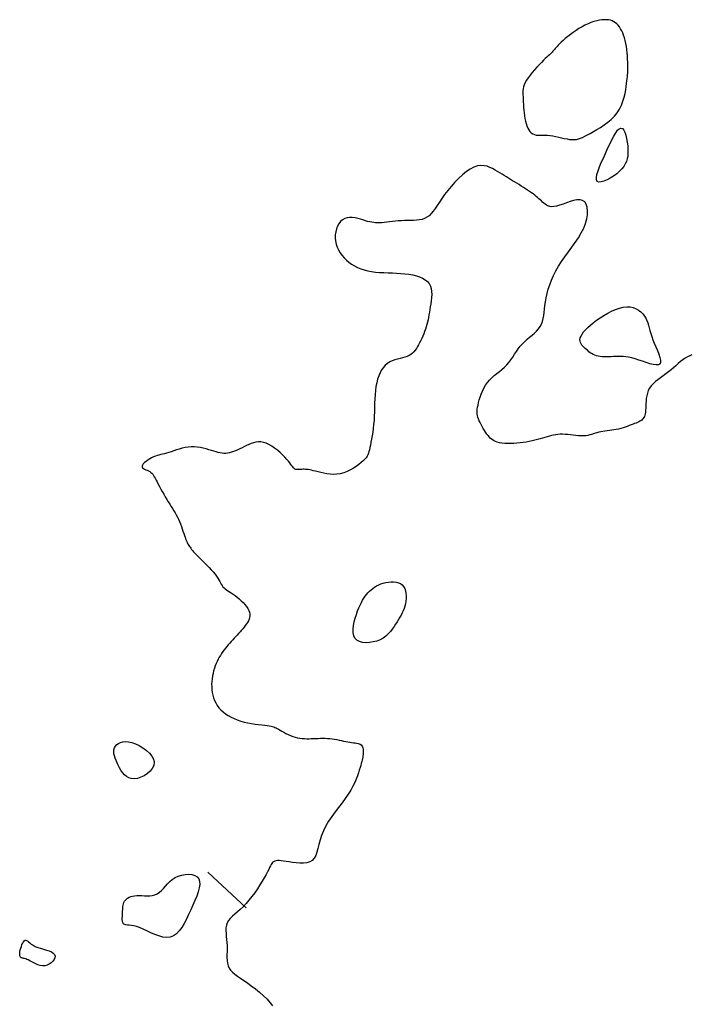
# Model space of a CAD drawing. Header units: millimetres. Extents: x 32690613 to 32693367, y 5343692 to 5344708.
# Tile 208 of 256: x 32692612 to 32692630, y 5343744 to 5343770. Entities that reach past the tile are written whole.
import ezdxf

# ---------------------------------------------------------------- set-up
doc = ezdxf.new("R2010")
doc.units = ezdxf.units.MM
doc.header["$LTSCALE"] = 20
doc.layers.add('02-DGM_HL_493.00', color=102, linetype='Continuous')

msp = doc.modelspace()

# ---------------------------------------------------------------- linework, layer by layer
at = {"layer": '02-DGM_HL_493.00', "elevation": 493, "flags": 128}
for points in [[(32692628.158, 5343767.779), (32692628.221, 5343767.879), (32692628.272, 5343767.983), (32692628.313, 5343768.09), (32692628.344, 5343768.197), (32692628.369, 5343768.301), (32692628.387, 5343768.4), (32692628.4, 5343768.492), (32692628.411, 5343768.573), (32692628.42, 5343768.642), (32692628.427, 5343768.702), (32692628.433, 5343768.755), (32692628.437, 5343768.803), (32692628.441, 5343768.85), (32692628.443, 5343768.898), (32692628.444, 5343768.95), (32692628.444, 5343769.008), (32692628.443, 5343769.075), (32692628.441, 5343769.149), (32692628.438, 5343769.23), (32692628.433, 5343769.314), (32692628.426, 5343769.4), (32692628.417, 5343769.488), (32692628.405, 5343769.573), (32692628.391, 5343769.656), (32692628.374, 5343769.735), (32692628.354, 5343769.808), (32692628.331, 5343769.876), (32692628.306, 5343769.94), (32692628.279, 5343769.998), (32692628.249, 5343770.052), (32692628.217, 5343770.1), (32692628.183, 5343770.143), (32692628.147, 5343770.181), (32692628.109, 5343770.213), (32692628.068, 5343770.24), (32692628.024, 5343770.262), (32692627.977, 5343770.278), (32692627.925, 5343770.289), (32692627.87, 5343770.295), (32692627.81, 5343770.295), (32692627.745, 5343770.29), (32692627.676, 5343770.279), (32692627.603, 5343770.264), (32692627.527, 5343770.242), (32692627.449, 5343770.216), (32692627.369, 5343770.184), (32692627.287, 5343770.147), (32692627.206, 5343770.105), (32692627.124, 5343770.057), (32692627.044, 5343770.006), (32692626.966, 5343769.952), (32692626.891, 5343769.897), (32692626.821, 5343769.842), (32692626.755, 5343769.788), (32692626.696, 5343769.736), (32692626.644, 5343769.688), (32692626.599, 5343769.645), (32692626.562, 5343769.606), (32692626.531, 5343769.571), (32692626.504, 5343769.54), (32692626.48, 5343769.512), (32692626.459, 5343769.486), (32692626.44, 5343769.462), (32692626.42, 5343769.44), (32692626.399, 5343769.419), (32692626.377, 5343769.397), (32692626.352, 5343769.374), (32692626.324, 5343769.349), (32692626.291, 5343769.32), (32692626.254, 5343769.285), (32692626.211, 5343769.245), (32692626.163, 5343769.197), (32692626.107, 5343769.141), (32692626.047, 5343769.078), (32692625.984, 5343769.01), (32692625.921, 5343768.938), (32692625.859, 5343768.866), (32692625.802, 5343768.793), (32692625.75, 5343768.723), (32692625.706, 5343768.656), (32692625.671, 5343768.595), (32692625.646, 5343768.537), (32692625.628, 5343768.483), (32692625.617, 5343768.43), (32692625.611, 5343768.378), (32692625.609, 5343768.324), (32692625.61, 5343768.268), (32692625.612, 5343768.208), (32692625.615, 5343768.143), (32692625.618, 5343768.074), (32692625.621, 5343768.001), (32692625.626, 5343767.927), (32692625.633, 5343767.851), (32692625.641, 5343767.775), (32692625.65, 5343767.7), (32692625.662, 5343767.626), (32692625.677, 5343767.555), (32692625.694, 5343767.488), (32692625.715, 5343767.425), (32692625.739, 5343767.367), (32692625.766, 5343767.315), (32692625.798, 5343767.271), (32692625.833, 5343767.234), (32692625.873, 5343767.206), (32692625.918, 5343767.187), (32692625.968, 5343767.176), (32692626.022, 5343767.171), (32692626.08, 5343767.169), (32692626.142, 5343767.169), (32692626.207, 5343767.17), (32692626.276, 5343767.169), (32692626.348, 5343767.163), (32692626.422, 5343767.153), (32692626.499, 5343767.139), (32692626.576, 5343767.122), (32692626.652, 5343767.104), (32692626.728, 5343767.087), (32692626.801, 5343767.072), (32692626.871, 5343767.06), (32692626.936, 5343767.053), (32692626.996, 5343767.052), (32692627.053, 5343767.058), (32692627.108, 5343767.071), (32692627.164, 5343767.089), (32692627.222, 5343767.114), (32692627.284, 5343767.144), (32692627.353, 5343767.18), (32692627.43, 5343767.222), (32692627.516, 5343767.27), (32692627.609, 5343767.324), (32692627.707, 5343767.383), (32692627.806, 5343767.449), (32692627.904, 5343767.521), (32692627.997, 5343767.6), (32692628.083, 5343767.686)], [(32692628.447, 5343766.79), (32692628.448, 5343766.7), (32692628.442, 5343766.616), (32692628.429, 5343766.538), (32692628.408, 5343766.465), (32692628.377, 5343766.395), (32692628.336, 5343766.328), (32692628.284, 5343766.262), (32692628.22, 5343766.197), (32692628.144, 5343766.132), (32692628.059, 5343766.069), (32692627.97, 5343766.013), (32692627.882, 5343765.965), (32692627.798, 5343765.929), (32692627.723, 5343765.908), (32692627.662, 5343765.905), (32692627.619, 5343765.923), (32692627.598, 5343765.965), (32692627.596, 5343766.028), (32692627.611, 5343766.109), (32692627.64, 5343766.206), (32692627.68, 5343766.314), (32692627.728, 5343766.432), (32692627.783, 5343766.556), (32692627.84, 5343766.682), (32692627.897, 5343766.809), (32692627.954, 5343766.932), (32692628.01, 5343767.047), (32692628.065, 5343767.15), (32692628.117, 5343767.237), (32692628.167, 5343767.305), (32692628.214, 5343767.349), (32692628.258, 5343767.366), (32692628.298, 5343767.353), (32692628.333, 5343767.313), (32692628.364, 5343767.251), (32692628.391, 5343767.173), (32692628.412, 5343767.083), (32692628.429, 5343766.986), (32692628.441, 5343766.886)], [(32692627.599, 5343762.17), (32692627.694, 5343762.236), (32692627.795, 5343762.3), (32692627.9, 5343762.36), (32692628.007, 5343762.415), (32692628.114, 5343762.462), (32692628.22, 5343762.499), (32692628.322, 5343762.524), (32692628.419, 5343762.535), (32692628.509, 5343762.531), (32692628.592, 5343762.513), (32692628.667, 5343762.483), (32692628.735, 5343762.443), (32692628.796, 5343762.395), (32692628.849, 5343762.341), (32692628.894, 5343762.282), (32692628.932, 5343762.222), (32692628.962, 5343762.16), (32692628.986, 5343762.097), (32692629.006, 5343762.033), (32692629.025, 5343761.965), (32692629.044, 5343761.893), (32692629.065, 5343761.816), (32692629.09, 5343761.734), (32692629.121, 5343761.645), (32692629.159, 5343761.55), (32692629.201, 5343761.45), (32692629.244, 5343761.351), (32692629.282, 5343761.255), (32692629.312, 5343761.167), (32692629.33, 5343761.091), (32692629.332, 5343761.029), (32692629.313, 5343760.986), (32692629.272, 5343760.964), (32692629.21, 5343760.961), (32692629.132, 5343760.973), (32692629.042, 5343760.996), (32692628.944, 5343761.027), (32692628.841, 5343761.061), (32692628.739, 5343761.095), (32692628.641, 5343761.126), (32692628.55, 5343761.15), (32692628.466, 5343761.168), (32692628.388, 5343761.179), (32692628.315, 5343761.186), (32692628.247, 5343761.19), (32692628.181, 5343761.19), (32692628.117, 5343761.189), (32692628.055, 5343761.187), (32692627.992, 5343761.184), (32692627.93, 5343761.182), (32692627.869, 5343761.182), (32692627.81, 5343761.182), (32692627.752, 5343761.185), (32692627.697, 5343761.19), (32692627.644, 5343761.199), (32692627.595, 5343761.21), (32692627.549, 5343761.226), (32692627.507, 5343761.245), (32692627.467, 5343761.268), (32692627.43, 5343761.293), (32692627.395, 5343761.319), (32692627.361, 5343761.348), (32692627.328, 5343761.377), (32692627.295, 5343761.407), (32692627.263, 5343761.437), (32692627.232, 5343761.468), (32692627.205, 5343761.5), (32692627.181, 5343761.533), (32692627.163, 5343761.569), (32692627.153, 5343761.607), (32692627.151, 5343761.648), (32692627.159, 5343761.694), (32692627.179, 5343761.743), (32692627.209, 5343761.797), (32692627.25, 5343761.853), (32692627.302, 5343761.913), (32692627.363, 5343761.975), (32692627.433, 5343762.039), (32692627.512, 5343762.104)], [(32692621.749, 5343753.535), (32692621.658, 5343753.498), (32692621.562, 5343753.472), (32692621.464, 5343753.457), (32692621.367, 5343753.453), (32692621.275, 5343753.462), (32692621.192, 5343753.485), (32692621.122, 5343753.522), (32692621.069, 5343753.575), (32692621.034, 5343753.643), (32692621.017, 5343753.725), (32692621.016, 5343753.817), (32692621.026, 5343753.915), (32692621.047, 5343754.017), (32692621.074, 5343754.119), (32692621.106, 5343754.218), (32692621.14, 5343754.311), (32692621.174, 5343754.396), (32692621.207, 5343754.472), (32692621.241, 5343754.54), (32692621.275, 5343754.602), (32692621.309, 5343754.658), (32692621.345, 5343754.709), (32692621.382, 5343754.756), (32692621.421, 5343754.801), (32692621.462, 5343754.843), (32692621.506, 5343754.883), (32692621.552, 5343754.92), (32692621.601, 5343754.955), (32692621.654, 5343754.987), (32692621.71, 5343755.015), (32692621.77, 5343755.04), (32692621.833, 5343755.061), (32692621.901, 5343755.078), (32692621.972, 5343755.091), (32692622.043, 5343755.097), (32692622.113, 5343755.097), (32692622.18, 5343755.09), (32692622.243, 5343755.074), (32692622.299, 5343755.049), (32692622.347, 5343755.015), (32692622.385, 5343754.97), (32692622.414, 5343754.915), (32692622.435, 5343754.854), (32692622.447, 5343754.788), (32692622.453, 5343754.718), (32692622.452, 5343754.647), (32692622.445, 5343754.575), (32692622.433, 5343754.507), (32692622.417, 5343754.441), (32692622.397, 5343754.379), (32692622.373, 5343754.319), (32692622.346, 5343754.26), (32692622.315, 5343754.201), (32692622.282, 5343754.143), (32692622.246, 5343754.082), (32692622.208, 5343754.02), (32692622.167, 5343753.954), (32692622.124, 5343753.887), (32692622.077, 5343753.82), (32692622.025, 5343753.754), (32692621.967, 5343753.691), (32692621.902, 5343753.632), (32692621.83, 5343753.58)], [(32692615.64, 5343750.219), (32692615.629, 5343750.135), (32692615.591, 5343750.055), (32692615.532, 5343749.981), (32692615.457, 5343749.914), (32692615.372, 5343749.858), (32692615.281, 5343749.814), (32692615.189, 5343749.785), (32692615.101, 5343749.772), (32692615.023, 5343749.778), (32692614.953, 5343749.801), (32692614.891, 5343749.837), (32692614.836, 5343749.885), (32692614.788, 5343749.942), (32692614.744, 5343750.005), (32692614.706, 5343750.071), (32692614.67, 5343750.139), (32692614.638, 5343750.206), (32692614.609, 5343750.271), (32692614.585, 5343750.334), (32692614.566, 5343750.395), (32692614.554, 5343750.453), (32692614.55, 5343750.508), (32692614.554, 5343750.561), (32692614.568, 5343750.61), (32692614.593, 5343750.656), (32692614.627, 5343750.697), (32692614.672, 5343750.731), (32692614.726, 5343750.757), (32692614.79, 5343750.774), (32692614.863, 5343750.78), (32692614.945, 5343750.774), (32692615.035, 5343750.754), (32692615.134, 5343750.719), (32692615.235, 5343750.671), (32692615.336, 5343750.611), (32692615.429, 5343750.543), (32692615.512, 5343750.467), (32692615.577, 5343750.387), (32692615.622, 5343750.303)], [(32692615.723, 5343746.666), (32692615.782, 5343746.706), (32692615.837, 5343746.756), (32692615.89, 5343746.812), (32692615.944, 5343746.873), (32692616.001, 5343746.935), (32692616.062, 5343746.996), (32692616.13, 5343747.053), (32692616.207, 5343747.102), (32692616.293, 5343747.142), (32692616.386, 5343747.171), (32692616.481, 5343747.188), (32692616.575, 5343747.193), (32692616.662, 5343747.185), (32692616.74, 5343747.162), (32692616.803, 5343747.125), (32692616.847, 5343747.072), (32692616.87, 5343747.003), (32692616.873, 5343746.919), (32692616.858, 5343746.823), (32692616.83, 5343746.717), (32692616.79, 5343746.602), (32692616.741, 5343746.481), (32692616.687, 5343746.356), (32692616.63, 5343746.229), (32692616.572, 5343746.102), (32692616.513, 5343745.979), (32692616.452, 5343745.862), (32692616.388, 5343745.755), (32692616.319, 5343745.661), (32692616.245, 5343745.584), (32692616.164, 5343745.527), (32692616.075, 5343745.493), (32692615.978, 5343745.484), (32692615.874, 5343745.496), (32692615.767, 5343745.525), (32692615.657, 5343745.566), (32692615.548, 5343745.614), (32692615.442, 5343745.664), (32692615.341, 5343745.712), (32692615.247, 5343745.751), (32692615.163, 5343745.779), (32692615.089, 5343745.798), (32692615.024, 5343745.808), (32692614.967, 5343745.815), (32692614.919, 5343745.819), (32692614.879, 5343745.823), (32692614.846, 5343745.831), (32692614.821, 5343745.844), (32692614.803, 5343745.865), (32692614.791, 5343745.893), (32692614.784, 5343745.927), (32692614.78, 5343745.966), (32692614.78, 5343746.009), (32692614.782, 5343746.054), (32692614.785, 5343746.1), (32692614.787, 5343746.146), (32692614.789, 5343746.191), (32692614.791, 5343746.236), (32692614.793, 5343746.278), (32692614.797, 5343746.32), (32692614.803, 5343746.359), (32692614.812, 5343746.396), (32692614.824, 5343746.432), (32692614.842, 5343746.465), (32692614.864, 5343746.496), (32692614.891, 5343746.524), (32692614.924, 5343746.549), (32692614.962, 5343746.571), (32692615.006, 5343746.589), (32692615.055, 5343746.602), (32692615.109, 5343746.612), (32692615.169, 5343746.617), (32692615.234, 5343746.617), (32692615.303, 5343746.615), (32692615.375, 5343746.612), (32692615.447, 5343746.61), (32692615.52, 5343746.613), (32692615.591, 5343746.622), (32692615.659, 5343746.639)], [(32692612.686, 5343744.722), (32692612.623, 5343744.719), (32692612.561, 5343744.728), (32692612.5, 5343744.745), (32692612.441, 5343744.769), (32692612.385, 5343744.796), (32692612.332, 5343744.825), (32692612.283, 5343744.852), (32692612.239, 5343744.876), (32692612.201, 5343744.893), (32692612.168, 5343744.906), (32692612.139, 5343744.914), (32692612.115, 5343744.92), (32692612.095, 5343744.924), (32692612.077, 5343744.927), (32692612.062, 5343744.93), (32692612.048, 5343744.936), (32692612.036, 5343744.943), (32692612.026, 5343744.955), (32692612.017, 5343744.969), (32692612.011, 5343744.988), (32692612.007, 5343745.01), (32692612.005, 5343745.038), (32692612.007, 5343745.07), (32692612.013, 5343745.108), (32692612.022, 5343745.151), (32692612.035, 5343745.197), (32692612.05, 5343745.244), (32692612.067, 5343745.29), (32692612.086, 5343745.332), (32692612.107, 5343745.368), (32692612.128, 5343745.395), (32692612.149, 5343745.411), (32692612.17, 5343745.414), (32692612.192, 5343745.406), (32692612.217, 5343745.389), (32692612.245, 5343745.365), (32692612.279, 5343745.337), (32692612.32, 5343745.305), (32692612.369, 5343745.273), (32692612.427, 5343745.243), (32692612.496, 5343745.216), (32692612.571, 5343745.191), (32692612.65, 5343745.168), (32692612.727, 5343745.144), (32692612.8, 5343745.12), (32692612.864, 5343745.092), (32692612.914, 5343745.061), (32692612.948, 5343745.025), (32692612.962, 5343744.983), (32692612.957, 5343744.937), (32692612.937, 5343744.89), (32692612.903, 5343744.844), (32692612.858, 5343744.801), (32692612.806, 5343744.765), (32692612.747, 5343744.738)]]:
    msp.add_lwpolyline(points, close=True, dxfattribs=at)
for points in [[(32692630.179, 5343761.236), (32692630.118, 5343761.212), (32692630.056, 5343761.181), (32692629.995, 5343761.144), (32692629.934, 5343761.1), (32692629.872, 5343761.051), (32692629.81, 5343760.998), (32692629.746, 5343760.942), (32692629.681, 5343760.885), (32692629.614, 5343760.828), (32692629.544, 5343760.772), (32692629.472, 5343760.718), (32692629.399, 5343760.666), (32692629.327, 5343760.615), (32692629.257, 5343760.563), (32692629.191, 5343760.51), (32692629.13, 5343760.455), (32692629.077, 5343760.397), (32692629.033, 5343760.335), (32692628.999, 5343760.269), (32692628.974, 5343760.199), (32692628.956, 5343760.128), (32692628.945, 5343760.056), (32692628.938, 5343759.984), (32692628.934, 5343759.915), (32692628.932, 5343759.85), (32692628.929, 5343759.789), (32692628.926, 5343759.735), (32692628.92, 5343759.687), (32692628.913, 5343759.644), (32692628.903, 5343759.606), (32692628.892, 5343759.572), (32692628.878, 5343759.543), (32692628.862, 5343759.517), (32692628.844, 5343759.494), (32692628.822, 5343759.473), (32692628.798, 5343759.455), (32692628.771, 5343759.438), (32692628.74, 5343759.422), (32692628.707, 5343759.407), (32692628.67, 5343759.391), (32692628.629, 5343759.376), (32692628.585, 5343759.359), (32692628.537, 5343759.341), (32692628.485, 5343759.322), (32692628.431, 5343759.302), (32692628.374, 5343759.283), (32692628.315, 5343759.264), (32692628.255, 5343759.246), (32692628.194, 5343759.23), (32692628.132, 5343759.216), (32692628.07, 5343759.204), (32692628.008, 5343759.195), (32692627.947, 5343759.186), (32692627.886, 5343759.179), (32692627.827, 5343759.171), (32692627.77, 5343759.163), (32692627.715, 5343759.153), (32692627.662, 5343759.142), (32692627.611, 5343759.128), (32692627.563, 5343759.113), (32692627.515, 5343759.098), (32692627.466, 5343759.082), (32692627.416, 5343759.068), (32692627.364, 5343759.056), (32692627.309, 5343759.047), (32692627.249, 5343759.042), (32692627.184, 5343759.042), (32692627.115, 5343759.046), (32692627.043, 5343759.053), (32692626.969, 5343759.061), (32692626.894, 5343759.069), (32692626.821, 5343759.077), (32692626.749, 5343759.084), (32692626.68, 5343759.087), (32692626.615, 5343759.087), (32692626.554, 5343759.083), (32692626.495, 5343759.075), (32692626.438, 5343759.065), (32692626.381, 5343759.053), (32692626.324, 5343759.038), (32692626.266, 5343759.022), (32692626.205, 5343759.004), (32692626.142, 5343758.986), (32692626.075, 5343758.967), (32692626.006, 5343758.948), (32692625.934, 5343758.929), (32692625.859, 5343758.911), (32692625.781, 5343758.894), (32692625.701, 5343758.878), (32692625.618, 5343758.865), (32692625.533, 5343758.853), (32692625.447, 5343758.844), (32692625.361, 5343758.838), (32692625.277, 5343758.835), (32692625.195, 5343758.835), (32692625.116, 5343758.838), (32692625.043, 5343758.845), (32692624.977, 5343758.856), (32692624.917, 5343758.872), (32692624.864, 5343758.891), (32692624.817, 5343758.915), (32692624.775, 5343758.942), (32692624.737, 5343758.974), (32692624.701, 5343759.01), (32692624.667, 5343759.05), (32692624.634, 5343759.093), (32692624.601, 5343759.141), (32692624.568, 5343759.191), (32692624.536, 5343759.243), (32692624.506, 5343759.297), (32692624.478, 5343759.35), (32692624.452, 5343759.403), (32692624.429, 5343759.453), (32692624.409, 5343759.501), (32692624.394, 5343759.546), (32692624.382, 5343759.588), (32692624.375, 5343759.63), (32692624.371, 5343759.672), (32692624.372, 5343759.716), (32692624.376, 5343759.764), (32692624.383, 5343759.817), (32692624.395, 5343759.876), (32692624.41, 5343759.943), (32692624.429, 5343760.016), (32692624.452, 5343760.093), (32692624.48, 5343760.173), (32692624.514, 5343760.254), (32692624.553, 5343760.334), (32692624.598, 5343760.411), (32692624.649, 5343760.484), (32692624.707, 5343760.551), (32692624.77, 5343760.613), (32692624.836, 5343760.672), (32692624.905, 5343760.728), (32692624.975, 5343760.784), (32692625.043, 5343760.841), (32692625.11, 5343760.9), (32692625.172, 5343760.963), (32692625.23, 5343761.03), (32692625.283, 5343761.101), (32692625.334, 5343761.174), (32692625.383, 5343761.249), (32692625.433, 5343761.324), (32692625.484, 5343761.397), (32692625.537, 5343761.468), (32692625.595, 5343761.535), (32692625.657, 5343761.598), (32692625.723, 5343761.657), (32692625.79, 5343761.713), (32692625.857, 5343761.768), (32692625.921, 5343761.823), (32692625.98, 5343761.879), (32692626.033, 5343761.937), (32692626.077, 5343761.999), (32692626.111, 5343762.065), (32692626.137, 5343762.137), (32692626.156, 5343762.213), (32692626.17, 5343762.294), (32692626.181, 5343762.381), (32692626.191, 5343762.473), (32692626.203, 5343762.569), (32692626.217, 5343762.672), (32692626.237, 5343762.779), (32692626.262, 5343762.891), (32692626.293, 5343763.008), (32692626.332, 5343763.128), (32692626.378, 5343763.251), (32692626.432, 5343763.376), (32692626.496, 5343763.503), (32692626.569, 5343763.631), (32692626.652, 5343763.759), (32692626.742, 5343763.887), (32692626.837, 5343764.016), (32692626.931, 5343764.145), (32692627.023, 5343764.274), (32692627.11, 5343764.402), (32692627.187, 5343764.53), (32692627.252, 5343764.658), (32692627.302, 5343764.785), (32692627.336, 5343764.908), (32692627.355, 5343765.024), (32692627.358, 5343765.131), (32692627.347, 5343765.226), (32692627.32, 5343765.306), (32692627.279, 5343765.367), (32692627.223, 5343765.407), (32692627.152, 5343765.425), (32692627.07, 5343765.423), (32692626.98, 5343765.406), (32692626.885, 5343765.379), (32692626.788, 5343765.345), (32692626.693, 5343765.31), (32692626.602, 5343765.279), (32692626.52, 5343765.255), (32692626.448, 5343765.242), (32692626.385, 5343765.24), (32692626.332, 5343765.247), (32692626.285, 5343765.261), (32692626.244, 5343765.282), (32692626.207, 5343765.307), (32692626.173, 5343765.335), (32692626.14, 5343765.365), (32692626.107, 5343765.395), (32692626.074, 5343765.425), (32692626.04, 5343765.456), (32692626.005, 5343765.487), (32692625.967, 5343765.518), (32692625.928, 5343765.55), (32692625.885, 5343765.583), (32692625.838, 5343765.617), (32692625.788, 5343765.653), (32692625.735, 5343765.689), (32692625.679, 5343765.725), (32692625.621, 5343765.762), (32692625.562, 5343765.799), (32692625.503, 5343765.836), (32692625.443, 5343765.873), (32692625.385, 5343765.908), (32692625.328, 5343765.943), (32692625.272, 5343765.977), (32692625.216, 5343766.011), (32692625.161, 5343766.045), (32692625.104, 5343766.08), (32692625.046, 5343766.115), (32692624.986, 5343766.152), (32692624.924, 5343766.19), (32692624.858, 5343766.23), (32692624.789, 5343766.269), (32692624.716, 5343766.303), (32692624.639, 5343766.331), (32692624.557, 5343766.348), (32692624.472, 5343766.353), (32692624.381, 5343766.341), (32692624.285, 5343766.31), (32692624.184, 5343766.258), (32692624.08, 5343766.188), (32692623.974, 5343766.102), (32692623.869, 5343766.005), (32692623.766, 5343765.899), (32692623.667, 5343765.789), (32692623.575, 5343765.677), (32692623.491, 5343765.567), (32692623.417, 5343765.463), (32692623.351, 5343765.365), (32692623.291, 5343765.274), (32692623.235, 5343765.191), (32692623.181, 5343765.117), (32692623.128, 5343765.052), (32692623.073, 5343764.997), (32692623.015, 5343764.953), (32692622.951, 5343764.92), (32692622.882, 5343764.898), (32692622.809, 5343764.883), (32692622.733, 5343764.875), (32692622.654, 5343764.87), (32692622.572, 5343764.869), (32692622.49, 5343764.868), (32692622.407, 5343764.866), (32692622.324, 5343764.861), (32692622.241, 5343764.854), (32692622.16, 5343764.846), (32692622.081, 5343764.837), (32692622.005, 5343764.827), (32692621.932, 5343764.818), (32692621.862, 5343764.811), (32692621.797, 5343764.805), (32692621.737, 5343764.803), (32692621.681, 5343764.802), (32692621.627, 5343764.805), (32692621.575, 5343764.811), (32692621.522, 5343764.819), (32692621.468, 5343764.83), (32692621.411, 5343764.844), (32692621.35, 5343764.861), (32692621.285, 5343764.881), (32692621.215, 5343764.901), (32692621.143, 5343764.92), (32692621.07, 5343764.935), (32692620.996, 5343764.944), (32692620.925, 5343764.946), (32692620.856, 5343764.938), (32692620.792, 5343764.917), (32692620.734, 5343764.883), (32692620.682, 5343764.836), (32692620.636, 5343764.778), (32692620.599, 5343764.712), (32692620.569, 5343764.639), (32692620.548, 5343764.56), (32692620.537, 5343764.479), (32692620.535, 5343764.396), (32692620.543, 5343764.313), (32692620.561, 5343764.231), (32692620.588, 5343764.15), (32692620.624, 5343764.072), (32692620.667, 5343763.997), (32692620.717, 5343763.926), (32692620.774, 5343763.858), (32692620.836, 5343763.796), (32692620.904, 5343763.738), (32692620.976, 5343763.687), (32692621.053, 5343763.64), (32692621.136, 5343763.599), (32692621.223, 5343763.563), (32692621.316, 5343763.533), (32692621.413, 5343763.508), (32692621.515, 5343763.489), (32692621.623, 5343763.474), (32692621.734, 5343763.464), (32692621.848, 5343763.457), (32692621.963, 5343763.452), (32692622.08, 5343763.448), (32692622.195, 5343763.443), (32692622.31, 5343763.436), (32692622.421, 5343763.427), (32692622.529, 5343763.413), (32692622.632, 5343763.395), (32692622.728, 5343763.372), (32692622.817, 5343763.343), (32692622.898, 5343763.308), (32692622.968, 5343763.266), (32692623.027, 5343763.217), (32692623.074, 5343763.16), (32692623.107, 5343763.095), (32692623.128, 5343763.024), (32692623.14, 5343762.947), (32692623.143, 5343762.866), (32692623.139, 5343762.783), (32692623.13, 5343762.699), (32692623.119, 5343762.617), (32692623.106, 5343762.536), (32692623.094, 5343762.459), (32692623.082, 5343762.386), (32692623.07, 5343762.316), (32692623.057, 5343762.248), (32692623.044, 5343762.181), (32692623.029, 5343762.117), (32692623.013, 5343762.053), (32692622.994, 5343761.99), (32692622.974, 5343761.926), (32692622.951, 5343761.863), (32692622.927, 5343761.801), (32692622.901, 5343761.739), (32692622.874, 5343761.679), (32692622.846, 5343761.62), (32692622.817, 5343761.564), (32692622.788, 5343761.509), (32692622.759, 5343761.457), (32692622.728, 5343761.408), (32692622.696, 5343761.362), (32692622.662, 5343761.32), (32692622.624, 5343761.281), (32692622.581, 5343761.247), (32692622.534, 5343761.217), (32692622.481, 5343761.191), (32692622.421, 5343761.17), (32692622.357, 5343761.153), (32692622.288, 5343761.136), (32692622.218, 5343761.118), (32692622.147, 5343761.098), (32692622.077, 5343761.074), (32692622.009, 5343761.043), (32692621.946, 5343761.004), (32692621.888, 5343760.955), (32692621.836, 5343760.896), (32692621.789, 5343760.828), (32692621.747, 5343760.753), (32692621.711, 5343760.669), (32692621.681, 5343760.579), (32692621.656, 5343760.482), (32692621.637, 5343760.38), (32692621.623, 5343760.273), (32692621.613, 5343760.161), (32692621.606, 5343760.047), (32692621.601, 5343759.931), (32692621.598, 5343759.814), (32692621.595, 5343759.697), (32692621.59, 5343759.58), (32692621.584, 5343759.466), (32692621.574, 5343759.355), (32692621.562, 5343759.247), (32692621.548, 5343759.144), (32692621.532, 5343759.047), (32692621.516, 5343758.956), (32692621.5, 5343758.872), (32692621.485, 5343758.795), (32692621.471, 5343758.728), (32692621.458, 5343758.669), (32692621.446, 5343758.618), (32692621.433, 5343758.573), (32692621.417, 5343758.532), (32692621.396, 5343758.493), (32692621.37, 5343758.454), (32692621.336, 5343758.414), (32692621.293, 5343758.371), (32692621.239, 5343758.323), (32692621.176, 5343758.272), (32692621.105, 5343758.22), (32692621.027, 5343758.169), (32692620.944, 5343758.122), (32692620.856, 5343758.08), (32692620.765, 5343758.046), (32692620.673, 5343758.021), (32692620.579, 5343758.007), (32692620.487, 5343758.003), (32692620.396, 5343758.008), (32692620.308, 5343758.018), (32692620.223, 5343758.033), (32692620.144, 5343758.051), (32692620.07, 5343758.069), (32692620.003, 5343758.087), (32692619.943, 5343758.102), (32692619.891, 5343758.114), (32692619.845, 5343758.124), (32692619.803, 5343758.131), (32692619.766, 5343758.136), (32692619.731, 5343758.139), (32692619.699, 5343758.141), (32692619.667, 5343758.14), (32692619.636, 5343758.138), (32692619.605, 5343758.136), (32692619.575, 5343758.133), (32692619.546, 5343758.131), (32692619.518, 5343758.131), (32692619.492, 5343758.133), (32692619.467, 5343758.139), (32692619.444, 5343758.148), (32692619.424, 5343758.162), (32692619.405, 5343758.181), (32692619.385, 5343758.206), (32692619.363, 5343758.235), (32692619.337, 5343758.27), (32692619.307, 5343758.311), (32692619.27, 5343758.357), (32692619.226, 5343758.409), (32692619.172, 5343758.467), (32692619.111, 5343758.529), (32692619.043, 5343758.592), (32692618.971, 5343758.655), (32692618.896, 5343758.714), (32692618.819, 5343758.767), (32692618.742, 5343758.812), (32692618.667, 5343758.846), (32692618.594, 5343758.868), (32692618.524, 5343758.879), (32692618.457, 5343758.88), (32692618.391, 5343758.872), (32692618.327, 5343758.857), (32692618.264, 5343758.836), (32692618.202, 5343758.811), (32692618.141, 5343758.784), (32692618.079, 5343758.755), (32692618.018, 5343758.725), (32692617.958, 5343758.696), (32692617.899, 5343758.668), (32692617.84, 5343758.643), (32692617.784, 5343758.619), (32692617.729, 5343758.6), (32692617.676, 5343758.585), (32692617.625, 5343758.575), (32692617.576, 5343758.57), (32692617.528, 5343758.57), (32692617.478, 5343758.574), (32692617.428, 5343758.582), (32692617.375, 5343758.594), (32692617.318, 5343758.609), (32692617.257, 5343758.627), (32692617.192, 5343758.648), (32692617.121, 5343758.669), (32692617.047, 5343758.691), (32692616.969, 5343758.711), (32692616.889, 5343758.729), (32692616.807, 5343758.742), (32692616.724, 5343758.75), (32692616.641, 5343758.75), (32692616.558, 5343758.743), (32692616.476, 5343758.729), (32692616.395, 5343758.71), (32692616.317, 5343758.688), (32692616.241, 5343758.663), (32692616.168, 5343758.638), (32692616.1, 5343758.614), (32692616.036, 5343758.593), (32692615.976, 5343758.576), (32692615.921, 5343758.562), (32692615.869, 5343758.55), (32692615.819, 5343758.539), (32692615.77, 5343758.527), (32692615.722, 5343758.514), (32692615.673, 5343758.497), (32692615.623, 5343758.477), (32692615.571, 5343758.452), (32692615.519, 5343758.422), (32692615.468, 5343758.39), (32692615.421, 5343758.356), (32692615.38, 5343758.322), (32692615.347, 5343758.288), (32692615.323, 5343758.256), (32692615.312, 5343758.227), (32692615.314, 5343758.203), (32692615.328, 5343758.181), (32692615.351, 5343758.163), (32692615.381, 5343758.146), (32692615.415, 5343758.13), (32692615.452, 5343758.114), (32692615.488, 5343758.097), (32692615.522, 5343758.079), (32692615.552, 5343758.058), (32692615.578, 5343758.034), (32692615.602, 5343758.006), (32692615.623, 5343757.975), (32692615.645, 5343757.939), (32692615.667, 5343757.898), (32692615.691, 5343757.851), (32692615.718, 5343757.798), (32692615.749, 5343757.74), (32692615.783, 5343757.676), (32692615.819, 5343757.608), (32692615.858, 5343757.538), (32692615.898, 5343757.466), (32692615.939, 5343757.395), (32692615.98, 5343757.325), (32692616.021, 5343757.258), (32692616.06, 5343757.195), (32692616.099, 5343757.135), (32692616.136, 5343757.077), (32692616.171, 5343757.021), (32692616.205, 5343756.965), (32692616.238, 5343756.909), (32692616.269, 5343756.851), (32692616.298, 5343756.791), (32692616.325, 5343756.728), (32692616.351, 5343756.663), (32692616.376, 5343756.598), (32692616.399, 5343756.533), (32692616.42, 5343756.47), (32692616.44, 5343756.409), (32692616.458, 5343756.354), (32692616.475, 5343756.303), (32692616.491, 5343756.259), (32692616.506, 5343756.221), (32692616.52, 5343756.187), (32692616.534, 5343756.157), (32692616.548, 5343756.13), (32692616.562, 5343756.106), (32692616.577, 5343756.082), (32692616.593, 5343756.057), (32692616.611, 5343756.033), (32692616.63, 5343756.006), (32692616.652, 5343755.977), (32692616.678, 5343755.946), (32692616.708, 5343755.912), (32692616.742, 5343755.873), (32692616.783, 5343755.831), (32692616.829, 5343755.783), (32692616.882, 5343755.73), (32692616.94, 5343755.673), (32692617.002, 5343755.613), (32692617.064, 5343755.551), (32692617.126, 5343755.488), (32692617.185, 5343755.426), (32692617.239, 5343755.365), (32692617.287, 5343755.306), (32692617.327, 5343755.251), (32692617.36, 5343755.2), (32692617.388, 5343755.153), (32692617.412, 5343755.109), (32692617.433, 5343755.068), (32692617.454, 5343755.031), (32692617.476, 5343754.996), (32692617.501, 5343754.964), (32692617.529, 5343754.935), (32692617.561, 5343754.908), (32692617.597, 5343754.882), (32692617.636, 5343754.855), (32692617.679, 5343754.827), (32692617.725, 5343754.797), (32692617.775, 5343754.764), (32692617.827, 5343754.727), (32692617.882, 5343754.685), (32692617.938, 5343754.639), (32692617.993, 5343754.589), (32692618.046, 5343754.537), (32692618.096, 5343754.484), (32692618.139, 5343754.43), (32692618.176, 5343754.377), (32692618.204, 5343754.325), (32692618.222, 5343754.274), (32692618.23, 5343754.226), (32692618.23, 5343754.18), (32692618.222, 5343754.134), (32692618.207, 5343754.09), (32692618.187, 5343754.046), (32692618.163, 5343754.003), (32692618.135, 5343753.961), (32692618.104, 5343753.918), (32692618.071, 5343753.875), (32692618.036, 5343753.832), (32692617.999, 5343753.788), (32692617.961, 5343753.745), (32692617.922, 5343753.702), (32692617.882, 5343753.659), (32692617.842, 5343753.616), (32692617.802, 5343753.572), (32692617.763, 5343753.529), (32692617.723, 5343753.485), (32692617.684, 5343753.441), (32692617.645, 5343753.397), (32692617.607, 5343753.351), (32692617.57, 5343753.306), (32692617.534, 5343753.259), (32692617.499, 5343753.211), (32692617.465, 5343753.162), (32692617.432, 5343753.111), (32692617.401, 5343753.059), (32692617.371, 5343753.005), (32692617.343, 5343752.948), (32692617.317, 5343752.889), (32692617.292, 5343752.827), (32692617.27, 5343752.762), (32692617.249, 5343752.694), (32692617.232, 5343752.624), (32692617.217, 5343752.553), (32692617.206, 5343752.48), (32692617.198, 5343752.406), (32692617.194, 5343752.331), (32692617.195, 5343752.256), (32692617.2, 5343752.181), (32692617.211, 5343752.107), (32692617.226, 5343752.034), (32692617.247, 5343751.962), (32692617.274, 5343751.892), (32692617.307, 5343751.824), (32692617.346, 5343751.759), (32692617.392, 5343751.696), (32692617.445, 5343751.638), (32692617.504, 5343751.582), (32692617.569, 5343751.531), (32692617.641, 5343751.483), (32692617.718, 5343751.439), (32692617.8, 5343751.4), (32692617.888, 5343751.365), (32692617.98, 5343751.334), (32692618.076, 5343751.308), (32692618.174, 5343751.286), (32692618.273, 5343751.268), (32692618.369, 5343751.253), (32692618.462, 5343751.24), (32692618.549, 5343751.229), (32692618.628, 5343751.22), (32692618.696, 5343751.212), (32692618.753, 5343751.204), (32692618.801, 5343751.196), (32692618.84, 5343751.187), (32692618.875, 5343751.177), (32692618.906, 5343751.165), (32692618.937, 5343751.151), (32692618.969, 5343751.134), (32692619.006, 5343751.113), (32692619.048, 5343751.088), (32692619.095, 5343751.06), (32692619.148, 5343751.031), (32692619.204, 5343751.001), (32692619.263, 5343750.972), (32692619.324, 5343750.944), (32692619.386, 5343750.919), (32692619.45, 5343750.898), (32692619.513, 5343750.883), (32692619.576, 5343750.871), (32692619.639, 5343750.864), (32692619.701, 5343750.86), (32692619.764, 5343750.858), (32692619.827, 5343750.858), (32692619.889, 5343750.86), (32692619.952, 5343750.862), (32692620.014, 5343750.865), (32692620.076, 5343750.867), (32692620.139, 5343750.868), (32692620.201, 5343750.869), (32692620.264, 5343750.868), (32692620.327, 5343750.865), (32692620.389, 5343750.861), (32692620.452, 5343750.854), (32692620.515, 5343750.845), (32692620.578, 5343750.834), (32692620.64, 5343750.821), (32692620.701, 5343750.808), (32692620.76, 5343750.795), (32692620.819, 5343750.782), (32692620.875, 5343750.771), (32692620.928, 5343750.762), (32692620.979, 5343750.754), (32692621.028, 5343750.749), (32692621.072, 5343750.743), (32692621.114, 5343750.738), (32692621.151, 5343750.73), (32692621.184, 5343750.721), (32692621.213, 5343750.708), (32692621.237, 5343750.69), (32692621.256, 5343750.668), (32692621.271, 5343750.641), (32692621.281, 5343750.61), (32692621.288, 5343750.576), (32692621.292, 5343750.54), (32692621.293, 5343750.503), (32692621.292, 5343750.465), (32692621.289, 5343750.428), (32692621.284, 5343750.392), (32692621.278, 5343750.356), (32692621.271, 5343750.319), (32692621.262, 5343750.279), (32692621.251, 5343750.237), (32692621.238, 5343750.19), (32692621.223, 5343750.137), (32692621.205, 5343750.077), (32692621.186, 5343750.01), (32692621.162, 5343749.936), (32692621.135, 5343749.854), (32692621.101, 5343749.766), (32692621.061, 5343749.671), (32692621.012, 5343749.571), (32692620.954, 5343749.466), (32692620.886, 5343749.356), (32692620.807, 5343749.242), (32692620.72, 5343749.124), (32692620.628, 5343749.002), (32692620.535, 5343748.878), (32692620.443, 5343748.753), (32692620.357, 5343748.626), (32692620.28, 5343748.498), (32692620.216, 5343748.371), (32692620.165, 5343748.244), (32692620.126, 5343748.12), (32692620.095, 5343748.002), (32692620.068, 5343747.891), (32692620.04, 5343747.789), (32692620.007, 5343747.7), (32692619.967, 5343747.625), (32692619.913, 5343747.567), (32692619.845, 5343747.526), (32692619.764, 5343747.502), (32692619.674, 5343747.491), (32692619.578, 5343747.491), (32692619.479, 5343747.498), (32692619.382, 5343747.511), (32692619.29, 5343747.525), (32692619.206, 5343747.539), (32692619.133, 5343747.55), (32692619.071, 5343747.557), (32692619.018, 5343747.561), (32692618.974, 5343747.561), (32692618.937, 5343747.558), (32692618.906, 5343747.551), (32692618.881, 5343747.54), (32692618.859, 5343747.526), (32692618.84, 5343747.507), (32692618.822, 5343747.484), (32692618.804, 5343747.455), (32692618.785, 5343747.418), (32692618.762, 5343747.374), (32692618.736, 5343747.321), (32692618.703, 5343747.258), (32692618.664, 5343747.184), (32692618.616, 5343747.099), (32692618.56, 5343747.004), (32692618.498, 5343746.903), (32692618.43, 5343746.798), (32692618.358, 5343746.693), (32692618.282, 5343746.589), (32692618.204, 5343746.49), (32692618.124, 5343746.399), (32692618.044, 5343746.317), (32692617.966, 5343746.244), (32692617.89, 5343746.178), (32692617.819, 5343746.116), (32692617.755, 5343746.057), (32692617.698, 5343745.999), (32692617.652, 5343745.94), (32692617.617, 5343745.879), (32692617.594, 5343745.813), (32692617.582, 5343745.743), (32692617.579, 5343745.669), (32692617.583, 5343745.592), (32692617.59, 5343745.513), (32692617.599, 5343745.432), (32692617.607, 5343745.35), (32692617.613, 5343745.267), (32692617.614, 5343745.184), (32692617.612, 5343745.101), (32692617.609, 5343745.019), (32692617.608, 5343744.94), (32692617.611, 5343744.863), (32692617.62, 5343744.79), (32692617.637, 5343744.721), (32692617.664, 5343744.657), (32692617.704, 5343744.599), (32692617.756, 5343744.544), (32692617.819, 5343744.49), (32692617.892, 5343744.437), (32692617.974, 5343744.381), (32692618.064, 5343744.321), (32692618.162, 5343744.255), (32692618.267, 5343744.18), (32692618.376, 5343744.097), (32692618.486, 5343744.006), (32692618.593, 5343743.911), (32692618.691, 5343743.815), (32692618.776, 5343743.721), (32692618.843, 5343743.632)], [(32692618.129, 5343746.288), (32692617.09, 5343747.248)]]:
    msp.add_lwpolyline(points, dxfattribs=at)

doc.saveas('drawing.dxf')
